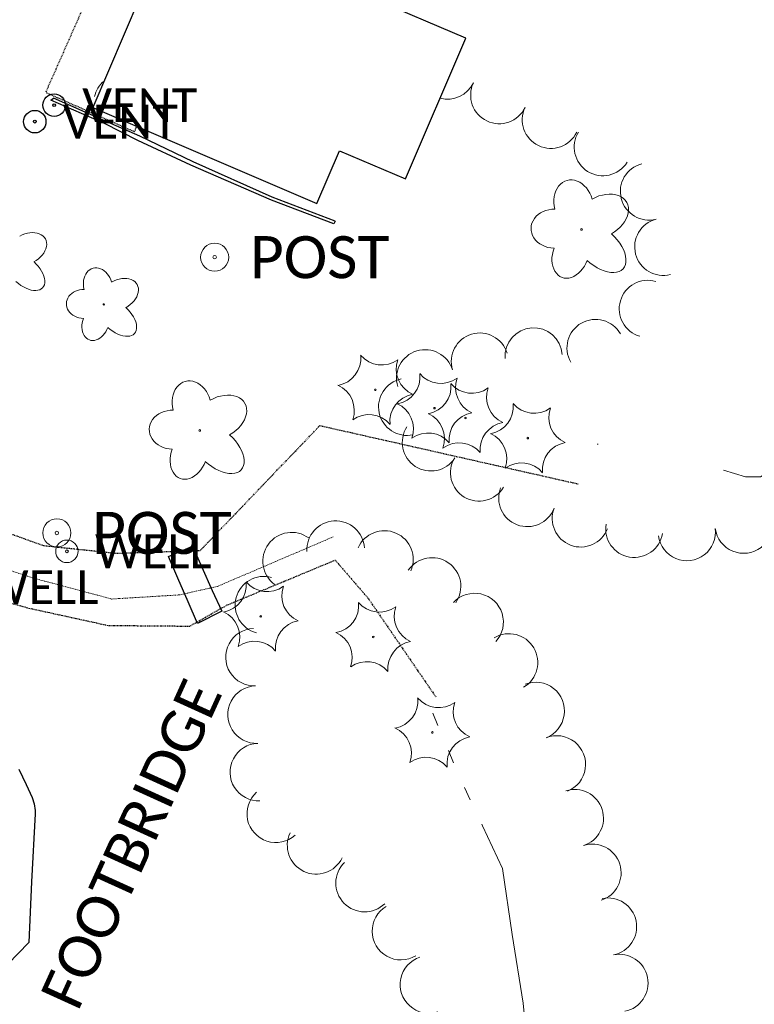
# Model space of a CAD drawing. Extents: x 386237 to 390135, y 96958 to 113752.
# Tile 57 of 116: x 388309 to 388414, y 102143 to 102283. Entities that reach past the tile are written whole.
import ezdxf
from ezdxf.enums import TextEntityAlignment as Align

# ---------------------------------------------------------------- set-up
doc = ezdxf.new("R2010")
doc.units = 0
doc.header["$MEASUREMENT"] = 0
doc.linetypes.add('Echnl', pattern=[0.68, 0.25, -0.03, 0.02, -0.03, 0.02, -0.03, 0.02, -0.03, 0.25])
doc.linetypes.add('Wisdot3', pattern=[0.1875, 0.125, -0.0625])
for name, color, linetype, lineweight in [('E_BLD', 231, 'Continuous', 25), ('E_LAND_Vegetation', 81, 'Continuous', 18), ('E_MISCPROP', 31, 'Continuous', 18), ('E_MISCPROP_HvyDash', 231, 'Wisdot3', 25), ('E_MISCPROP_Railing', 31, 'Continuous', 18), ('E_MISCPROP_Well', 131, 'Continuous', 18), ('E_STRUCT', 41, 'Continuous', 25), ('E_UTL_AG_Bold', 31, 'Continuous', 25), ('E_WAL', 41, 'Continuous', 25), ('E_WTR_Channel', 131, 'Echnl', 18), ('E_WTR_Edge', 131, 'Echnl', 25), ('E_WTR_Elevations', 131, 'Continuous', 18)]:
    doc.layers.add(name, color=color, linetype=linetype, lineweight=lineweight)
doc.styles.add('CalibriLight', font='calibril.ttf')

# ---------------------------------------------------------------- blocks, each defined once
blk = doc.blocks.new('DTRE')
at = {"color": 0, "linetype": 'ByBlock', "lineweight": -2, "transparency": 16777216}
blk.add_circle((-0.18, 0), 0.183, dxfattribs=at)
for centre, major_axis, ratio in [((-1.87, 5.32), (1.36, -4.98), 0.782863), ((4.06, 2.74), (-5.27, -2.93), 0.691916), ((-5.87, 0.15), (4.93, -0.12), 0.832022), ((3.54, -3.71), (-5.01, 4.58), 0.560249), ((-2.49, -5.24), (1.8, 4.86), 0.716896)]:
    blk.add_ellipse(centre, major_axis=major_axis, ratio=ratio, start_param=1.570796, end_param=4.712389, dxfattribs=at)
blk = doc.blocks.new('VENT')
at = {"color": 0, "linetype": 'ByBlock', "lineweight": -2, "transparency": 16777216}
for radius in [4, 0.5]:
    blk.add_circle((0, 0), radius, dxfattribs=at)
at = {"color": 0, "linetype": 'ByBlock', "lineweight": -2, "transparency": 16777216, "style": 'CalibriLight'}
blk.add_text('VENT', height=12, dxfattribs=at).set_placement((10, 0), align=Align.MIDDLE_LEFT)
blk = doc.blocks.new('WELL')
at = {"color": 0, "linetype": 'ByBlock', "lineweight": -2, "transparency": 16777216}
for radius in [4, 0.5]:
    blk.add_circle((0, 0), radius, dxfattribs=at)
at = {"color": 0, "linetype": 'ByBlock', "lineweight": -2, "transparency": 16777216, "style": 'CalibriLight'}
blk.add_text('WELL', height=12, dxfattribs=at).set_placement((10, 0), align=Align.MIDDLE_LEFT)

msp = doc.modelspace()

# ---------------------------------------------------------------- linework, layer by layer
at = {"layer": 'E_BLD', "ltscale": 5}
for p, q in [((388328.1, 102290.59), (388319.46, 102270.44)), ((388372.56, 102280.29), (388351.51, 102289.32)), ((388363.97, 102260.26), (388372.56, 102280.29)), ((388372.56, 102280.29), (388372.56, 102280.29)), ((388319.46, 102270.44), (388319.46, 102270.44)), ((388319.46, 102270.44), (388351.36, 102256.77)), ((388351.36, 102256.77), (388354.58, 102264.28)), ((388354.58, 102264.28), (388363.97, 102260.26)), ((388363.97, 102260.26), (388363.97, 102260.26)), ((388351.36, 102256.77), (388351.36, 102256.77))]:
    msp.add_line(p, q, dxfattribs=at)
at = {"layer": 'E_LAND_Vegetation'}
for centre, radius in [((388321.03, 102242.4), 0.0916), ((388359.69, 102230.24), 0.112), ((388368.11, 102227.62), 0.112), ((388372.53, 102226.22), 0.112), ((388381.4, 102223.36), 0.112), ((388343.38, 102197.97), 0.112), ((388359.39, 102195.05), 0.112), ((388367.81, 102181.45), 0.112)]:
    msp.add_circle(centre, radius, dxfattribs=at)
for centre, radius, start, end in [((388323.52, 102271.17), 3.89, 128.8654, 167.8983), ((388369.97, 102275.7), 4.07, 254.8281, 334.5081), ((388377.33, 102272.19), 4.07, 154.5081, 334.5081), ((388384.68, 102268.68), 4.07, 154.5081, 334.5081), ((388392.07, 102264.79), 4.07, 147.9939, 327.9939), ((388398.64, 102258.48), 4.07, 104.5184, 284.5184), ((388400.68, 102250.59), 4.07, 104.5184, 284.5184), ((388398.48, 102241.76), 4.07, 73.7179, 253.7179), ((388391.04, 102236.2), 4.07, 29.5938, 209.5938), ((388374.57, 102234.26), 4.07, 16.9676, 196.9676), ((388382.23, 102235), 4.07, 3.9903, 183.9903), ((388366.77, 102231.88), 4.07, 16.9676, 196.9676), ((388353.7, 102234.73), 3.93, 280.2067, 5.9716), ((388360.59, 102237.71), 3.93, 220.2113, 305.9762), ((388366.6, 102233.19), 3.93, 160.2113, 245.9762), ((388364.22, 102227.81), 4.07, 102.1056, 282.1056), ((388362.13, 102232.1), 3.93, 280.2067, 5.9716), ((388369.02, 102235.08), 3.93, 220.2113, 305.9762), ((388375.03, 102230.57), 3.93, 160.2113, 245.9762), ((388352.77, 102227.3), 3.93, 340.2113, 65.9762), ((388366.54, 102230.7), 3.93, 280.2067, 5.9716), ((388373.43, 102233.68), 3.93, 220.2113, 305.9762), ((388379.44, 102229.17), 3.93, 160.2113, 245.9762), ((388361.2, 102224.67), 3.93, 340.2113, 65.9762), ((388375.41, 102227.85), 3.93, 280.2067, 5.9716), ((388382.3, 102230.83), 3.93, 220.2113, 305.9762), ((388388.31, 102226.31), 3.93, 160.2113, 245.9762), ((388358.78, 102222.78), 3.93, 40.2113, 125.9762), ((388365.61, 102223.27), 3.93, 340.2113, 65.9762), ((388367.6, 102222.75), 4.07, 146.9255, 326.9255), ((388367.21, 102220.16), 3.93, 40.2113, 125.9762), ((388374.48, 102220.42), 3.93, 340.2113, 65.9762), ((388371.62, 102218.76), 3.93, 40.2113, 125.9762), ((388374.45, 102218.46), 4.07, 148.8948, 328.8948), ((388380.49, 102215.9), 3.93, 40.2113, 125.9762), ((388381.33, 102214.82), 4.07, 159.0728, 339.0728), ((388388.94, 102211.92), 4.07, 159.0728, 339.0728), ((388354.05, 102207.48), 4.1, 3.3981, 183.3981), ((388396.55, 102210.44), 4.07, 170.5284, 350.5284), ((388404.04, 102209.97), 4.07, 187.4528, 7.4528), ((388412.12, 102211.03), 4.07, 187.4528, 7.4528), ((388347.78, 102205.84), 4.1, 53.6253, 233.6253), ((388360.99, 102206.08), 4.1, 336.4573, 156.4573), ((388367.76, 102202.23), 4.1, 325.5072, 145.5072), ((388343.84, 102199.58), 4.1, 74.6712, 254.6712), ((388337.4, 102202.46), 3.93, 280.2067, 5.9716), ((388344.29, 102205.44), 3.93, 220.2113, 305.9762), ((388350.3, 102200.92), 3.93, 160.2113, 245.9762), ((388373.82, 102197.17), 4.1, 317.151, 137.151), ((388353.4, 102199.53), 3.93, 280.2067, 5.9716), ((388360.29, 102202.51), 3.93, 220.2113, 305.9762), ((388366.31, 102198), 3.93, 160.2113, 245.9762), ((388336.47, 102195.03), 3.93, 340.2113, 65.9762), ((388342.49, 102192.17), 4.1, 92.1934, 272.1934), ((388352.48, 102192.1), 3.93, 340.2113, 65.9762), ((388378.71, 102191.41), 4.1, 300.7144, 120.7144), ((388342.48, 102190.51), 3.93, 40.2113, 125.9762), ((388358.49, 102187.59), 3.93, 40.2113, 125.9762), ((388342.8, 102183.99), 4.1, 92.1934, 272.1934), ((388382.51, 102184.51), 4.1, 291.5856, 111.5856), ((388361.82, 102185.93), 3.93, 280.2067, 5.9716), ((388368.71, 102188.91), 3.93, 220.2113, 305.9762), ((388374.72, 102184.4), 3.93, 160.2113, 245.9762), ((388360.89, 102178.5), 3.93, 340.2113, 65.9762), ((388385.52, 102176.89), 4.1, 291.5856, 111.5856), ((388343.11, 102175.8), 4.1, 92.1934, 272.1934), ((388366.9, 102173.99), 3.93, 40.2113, 125.9762), ((388345.52, 102169.88), 4.1, 132.0552, 312.0552), ((388388.07, 102169.24), 4.1, 287.8863, 107.8863), ((388351.26, 102165.37), 4.1, 154.4504, 334.4504), ((388390.58, 102161.45), 4.1, 287.8863, 107.8863), ((388358.16, 102160), 4.1, 134.3418, 314.3418), ((388392.79, 102153.79), 4.1, 281.3956, 101.3956), ((388363.34, 102153.16), 4.1, 120.732, 300.732), ((388367.32, 102145.56), 4.1, 108.1293, 288.1293), ((388394.41, 102145.76), 4.1, 281.3956, 101.3956)]:
    msp.add_arc(centre, radius, start, end, dxfattribs=at)
at = {"layer": 'E_LAND_Vegetation', "extrusion": (0, 0, -1)}
for centre in [(-388365.7, 102225.73), (-388374.13, 102223.1), (-388378.54, 102221.7), (-388387.41, 102218.85), (-388349.4, 102193.46), (-388365.41, 102190.53), (-388373.82, 102176.93)]:
    msp.add_arc(centre, 3.94, 354.0728, 79.7489, dxfattribs=at)
at = {"layer": 'E_LAND_Vegetation'}
for centre, major_axis, ratio in [((388310.08, 102250.28), (-2.64, -1.46), 0.691916), ((388310.08, 102250.28), (-2.64, -1.46), 0.691916), ((388309.82, 102247.06), (-2.51, 2.29), 0.560249), ((388309.82, 102247.06), (-2.51, 2.29), 0.560249), ((388320.19, 102245.06), (0.68, -2.49), 0.782863), ((388320.19, 102245.06), (0.68, -2.49), 0.782863), ((388323.15, 102243.76), (-2.64, -1.46), 0.691916), ((388323.15, 102243.76), (-2.64, -1.46), 0.691916), ((388318.19, 102242.47), (2.47, -0.06), 0.832022), ((388318.19, 102242.47), (2.47, -0.06), 0.832022), ((388322.9, 102240.54), (-2.51, 2.29), 0.560249), ((388322.9, 102240.54), (-2.51, 2.29), 0.560249), ((388319.88, 102239.77), (0.9, 2.43), 0.716896), ((388319.88, 102239.77), (0.9, 2.43), 0.716896)]:
    msp.add_ellipse(centre, major_axis=major_axis, ratio=ratio, start_param=1.570796, end_param=4.712389, dxfattribs=at)
at = {"layer": 'E_MISCPROP'}
for centre, radius in [((388336.82, 102249.12), 2), ((388336.82, 102249.12), 0.25), ((388314.36, 102209.86), 2), ((388314.36, 102209.86), 0.25)]:
    msp.add_circle(centre, radius, dxfattribs=at)
at = {"layer": 'E_MISCPROP_HvyDash', "flags": 128}
msp.add_lwpolyline([(388326.96, 102287.93), (388320.72, 102290.61), (388312.76, 102272.59), (388325.41, 102266.99), (388325.74, 102267.75)], dxfattribs=at)
at = {"layer": 'E_STRUCT', "flags": 128}
msp.add_lwpolyline([(388334.36, 102196.97), (388333.05, 102200.03), (388331.58, 102203.43), (388330.25, 102206.49), (388333.66, 102207.96), (388335, 102204.98), (388336.48, 102201.64), (388337.83, 102198.7), (388334.36, 102196.97)], dxfattribs=at)
at = {"layer": 'E_WAL', "flags": 128}
for points in [[(388353.97, 102254.25), (388353.8, 102253.89), (388344.89, 102257.26), (388333.44, 102262.23), (388325.87, 102265.76), (388321.16, 102268.14), (388313.51, 102271.49), (388313.9, 102271.78)], [(388353.97, 102254.25), (388345, 102257.65), (388333.74, 102262.7), (388326.15, 102266.35), (388321.27, 102268.51), (388313.9, 102271.78)], [(388308.92, 102176.2), (388309.97, 102174.02), (388310.82, 102172.21), (388311.14, 102171.28), (388311.29, 102170.33), (388311.29, 102169.84), (388310.77, 102160.17), (388310.37, 102151.52), (388302.91, 102143.89)]]:
    msp.add_lwpolyline(points, dxfattribs=at)
at = {"layer": 'E_WTR_Channel', "flags": 128}
for points in [[(388294.08, 102208.96), (388311.12, 102203.4)], [(388311.12, 102203.4), (388322.17, 102200.45), (388331.86, 102201.04), (388337.22, 102202.25), (388353.72, 102209.31)]]:
    msp.add_lwpolyline(points, dxfattribs=at)
at = {"layer": 'E_WTR_Edge', "flags": 128}
for points in [[(388312.51, 102208.05), (388322.97, 102206.96), (388329.23, 102207.18), (388334.78, 102207.37), (388351.8, 102225.15), (388388.57, 102216.84)], [(388296.11, 102213.88), (388312.51, 102208.05)], [(388310.31, 102199.17), (388321.66, 102196.69), (388333.27, 102196.59), (388338.6, 102199.6), (388353.98, 102205.99), (388358.69, 102200.52), (388368.33, 102186.46)], [(388292.61, 102204.14), (388310.31, 102199.17)]]:
    msp.add_lwpolyline(points, dxfattribs=at)
at = {"layer": 'E_WTR_Elevations', "flags": 128}
for points in [[(388391.29, 102222.51), (388391.42, 102222.5)], [(388409.25, 102218.81), (388412.39, 102217.85), (388414.52, 102217.84), (388416.59, 102219.08), (388417.53, 102220.89), (388417.71, 102222.01)], [(388367.86, 102184.2), (388368.6, 102182.44)], [(388370.1, 102178.9), (388370.84, 102177.13)], [(388372.38, 102173.61), (388373.2, 102171.87)], [(388374.84, 102168.4), (388374.96, 102168.13), (388377.81, 102162.08), (388379.19, 102152.66), (388380.74, 102142.89), (388380.88, 102141.44)]]:
    msp.add_lwpolyline(points, dxfattribs=at)

# ---------------------------------------------------------------- block references
at = {"layer": 'E_LAND_Vegetation', "xscale": 0.6769248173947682, "yscale": 0.6769248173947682, "zscale": 0.6769248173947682}
for p in [(388389.17, 102253.08), (388334.82, 102224.46)]:
    msp.add_blockref('DTRE', p, dxfattribs=at)
at = {"layer": 'E_MISCPROP_Well', "xscale": 0.3999999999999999, "yscale": 0.3999999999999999, "zscale": 0.3999999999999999}
for p in [(388315.79, 102207.24), (388299.68, 102202.13)]:
    msp.add_blockref('WELL', p, dxfattribs=at)
at = {"layer": 'E_UTL_AG_Bold', "xscale": 0.3999999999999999, "yscale": 0.3999999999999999, "zscale": 0.3999999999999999}
for p in [(388313.97, 102270.76), (388311.21, 102268.42)]:
    msp.add_blockref('VENT', p, dxfattribs=at)

# ---------------------------------------------------------------- texts
at = {"layer": 'E_MISCPROP', "style": 'CalibriLight'}
for p in [(388341.82, 102249.12), (388319.36, 102209.86)]:
    msp.add_text('POST', height=6, dxfattribs=at).set_placement(p, align=Align.MIDDLE_LEFT)
at = {"layer": 'E_MISCPROP_Railing', "style": 'CalibriLight'}
msp.add_text('FOOTBRIDGE', height=6, rotation=65.5635, dxfattribs=at).set_placement((388324.94, 102165.57), align=Align.MIDDLE_CENTER)

doc.saveas('drawing.dxf')
